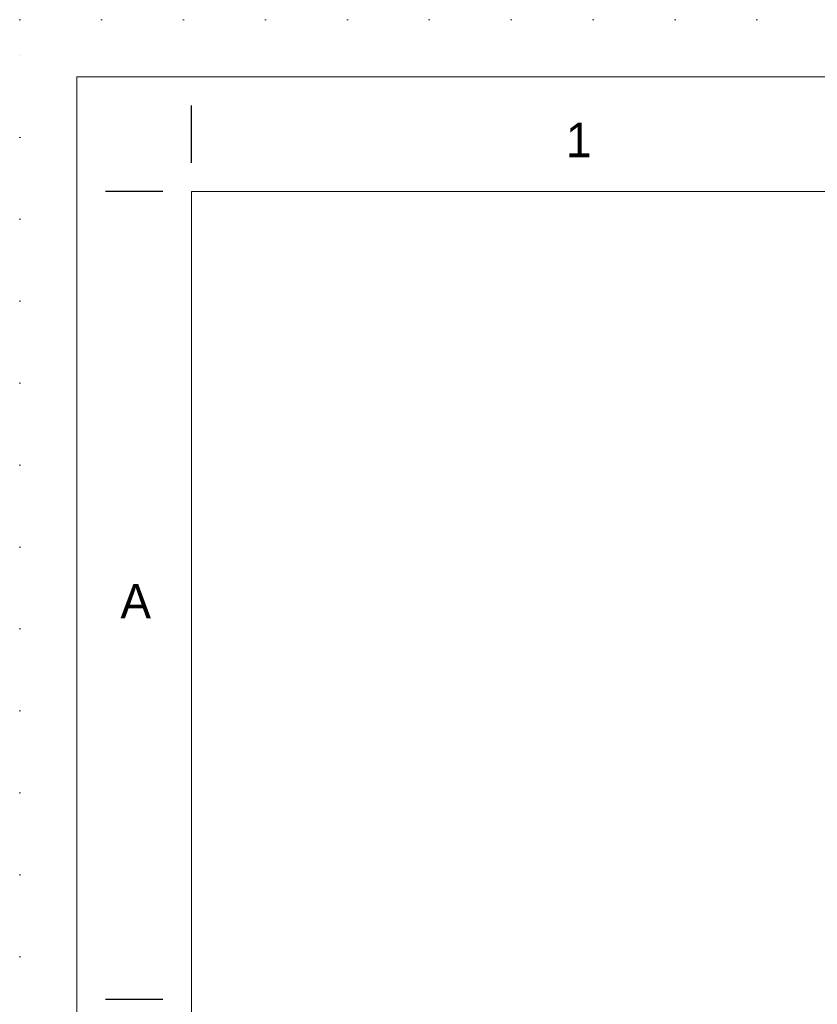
# Model space of a CAD drawing. Header units: millimetres. Extents: x 53056 to 116131, y -669674 to -625124.
# Tile 195 of 256: x 53056 to 58277, y -631568 to -625124. Entities that reach past the tile are written whole.
import ezdxf

# ---------------------------------------------------------------- set-up
doc = ezdxf.new("R2010")
doc.units = ezdxf.units.MM
doc.header["$MEASUREMENT"] = 0
doc.linetypes.add('DGN Style 1', pattern=[536.199087, 0.892178, -535.306909])
doc.styles.add('Style-ENGINEERING', font='ENGINEERING.shx')

# ---------------------------------------------------------------- blocks, each defined once
blk = doc.blocks.new('*U56')
for p, q in [((-405.547, 284.53), (-405.547, 289.53)), ((-408.047, 282.03), (-413.047, 282.03)), ((-408.047, 211.53), (-413.047, 211.53))]:
    blk.add_line(p, q)
at = {"color": 7, "linetype": 'Continuous', "lineweight": 0, "flags": 128}
blk.add_lwpolyline([(-415.547, 292.03), (415.453, 292.03), (415.453, -291.97), (-415.547, -291.97), (-415.547, 292.03)], close=True, dxfattribs=at)
at = {"color": 7, "linetype": 'Continuous', "lineweight": 13, "flags": 128}
blk.add_lwpolyline([(-405.547, 282.03), (405.453, 282.03), (405.453, -281.97), (-405.547, -281.97), (-405.547, 282.03)], close=True, dxfattribs=at)
at = {"char_height": 3, "attachment_point": 5, "line_spacing_factor": 1.2, "style": 'Style-ENGINEERING'}
for s, insert in [('1', (-371.755, 286.53)), ('A', (-410.422, 246.28))]:
    blk.add_mtext(s, dxfattribs=dict(at, insert=insert))
blk = doc.blocks.new('*U55')
at = {"color": 7, "linetype": 'DGN Style 1', "lineweight": 0, "flags": 128}
blk.add_lwpolyline([(-31537.5, 22275), (31537.5, 22275), (31537.5, -22275), (-31537.5, -22275), (-31537.5, 22275)], close=True, dxfattribs=at)
at = {"xscale": 74.99999999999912, "yscale": 74.99999999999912, "zscale": 74.99999999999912}
blk.add_blockref('*U56', (3.5, -2.2), dxfattribs=at)

msp = doc.modelspace()

# ---------------------------------------------------------------- block references
at = {"color": 7, "linetype": 'DGN Style 1', "lineweight": 0}
msp.add_blockref('*U55', (84593.95, -647399.35), dxfattribs=at)

doc.saveas('drawing.dxf')
